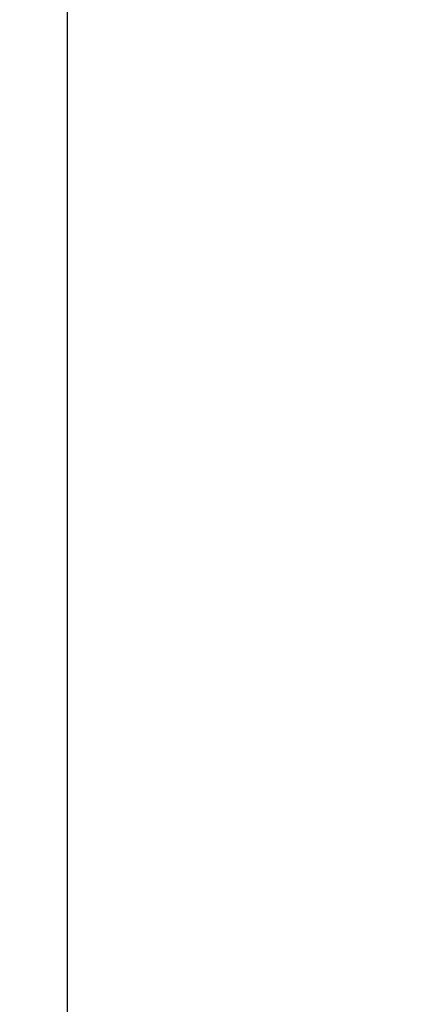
# Model space of a CAD drawing. Header units: millimetres. Extents: x -203 to 203, y 78 to 485.
# Tile 107 of 256: x -4.6571 to -4.5923, y 203.1409 to 203.3009. Entities that reach past the tile are written whole.
import ezdxf

# ---------------------------------------------------------------- set-up
doc = ezdxf.new("R2010")
doc.units = ezdxf.units.MM
doc.layers.add('Layer 01', color=18, linetype='Continuous', true_color=0x000000)

# ---------------------------------------------------------------- blocks, each defined once
blk = doc.blocks.new('10CP311BZ')
at = {"layer": 'Layer 01'}
blk.add_line((-3.22496, 1.62245, 8.9632), (-3.22496, 10.51387, 8.9632), dxfattribs=at)
at = {"layer": 'Layer 01', "extrusion": (-0.572061, 0.707107, 0.415627)}
for points, weights in [([(-5.99472, 11.06816, -8.00396), (-6.44466, 10.50607, -7.66696), (-6.86466, 9.94666, -7.29332), (-7.25174, 9.3939, -6.88566)], [1, 0.997636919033, 0.997636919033, 1]), ([(-6.42062, 9.3939, -7.66653), (-6.137, 9.76296, -7.90405), (-5.84066, 10.13287, -8.12549), (-5.53249, 10.50248, -8.33016)], [1, 0.998974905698, 0.998974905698, 1])]:
    blk.add_rational_spline(points, weights, degree=3, dxfattribs=at)
at = {"layer": 'Layer 01', "extrusion": (-0.572061, -0.707107, 0.415627)}
blk.add_rational_spline([(-5.53249, 10.50248, -8.33016), (-5.68962, 10.69094, -8.2258), (-5.84374, 10.87955, -8.11704), (-5.99472, 11.06816, -8.00396)], [1, 0.999733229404, 0.999733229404, 1], degree=3, dxfattribs=at)
at = {"layer": 'Layer 01'}
for points in [[(-5.2438, 10.50248, -7.9328), (-5.69223, 9.94819, -7.607), (-6.14066, 9.3939, -7.2812)], [(-5.04127, 9.9625), (-4.77063, 10.11875), (-4.5, 10.275)], [(-3.21455, 8.28532, 8.96783), (-2.70818, 8.83961, 9.19328), (-2.20181, 9.3939, 9.41873)]]:
    blk.add_open_spline(points, degree=2, dxfattribs=at)
blk = doc.blocks.new('CT311ABINT')
at = {"layer": 'Layer 01', "extrusion": (-0.163786, -0.984093, 0.068814), "rotation": 0.6561814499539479}
blk.add_blockref('10CP311BZ', (-41.932, 85.8147, -246.62398), dxfattribs=at)

msp = doc.modelspace()

# ---------------------------------------------------------------- block references
at = {"layer": 'Layer 01', "extrusion": (0, -1, 0)}
msp.add_blockref('CT311ABINT', (0, -17.71698, -281.71698), dxfattribs=at)

doc.saveas('drawing.dxf')
